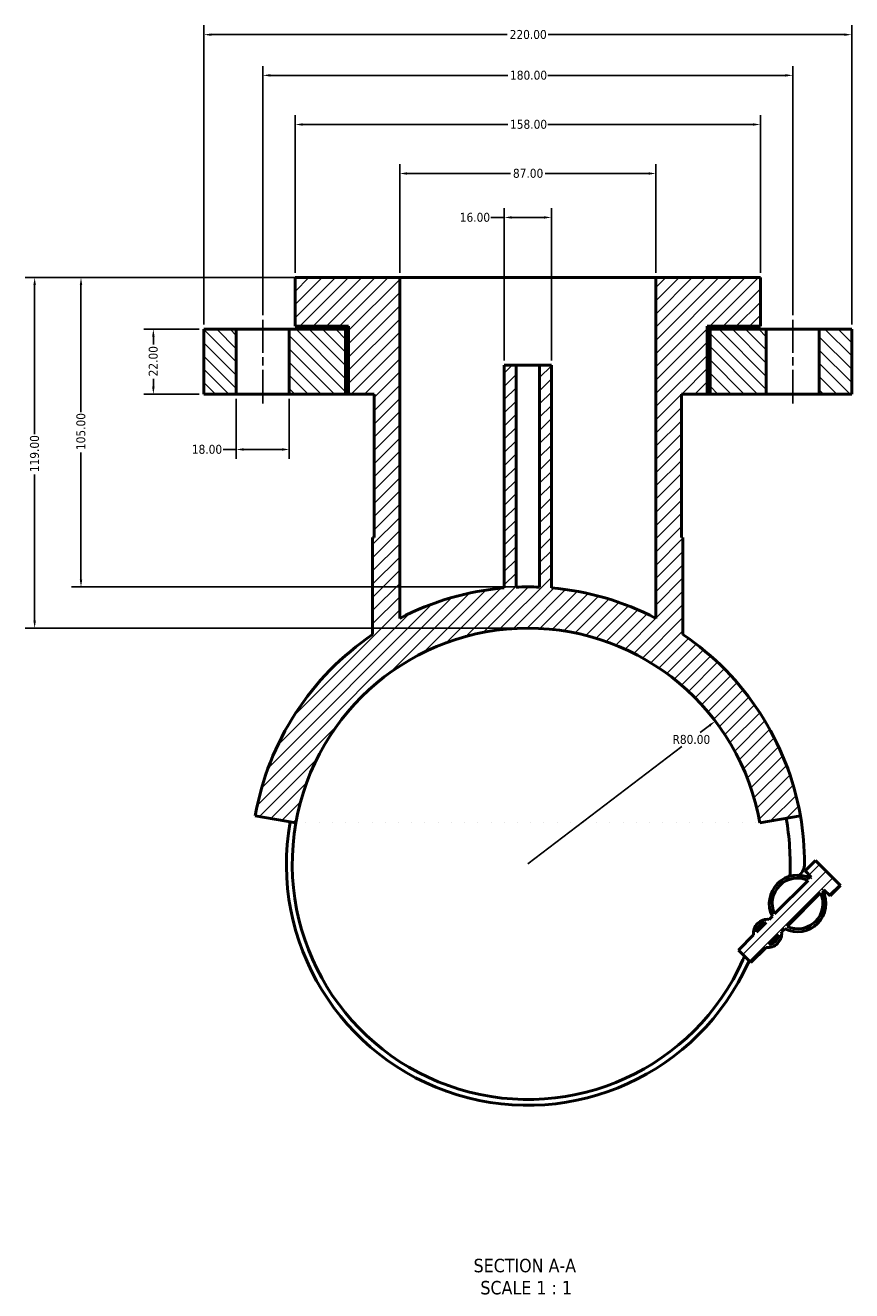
# Model space of a CAD drawing. Header units: millimetres. Extents: x -93 to 1001, y -292 to 1697.
# Tile 6 of 6: x 290 to 570, y 1268 to 1697. Entities that reach past the tile are written whole.
import ezdxf

# ---------------------------------------------------------------- set-up
doc = ezdxf.new("R2010")
doc.units = ezdxf.units.MM
doc.linetypes.add('CHAIN', pattern=[0.7087, 0.4724, -0.0591, 0.1181, -0.0591])
for name, color, linetype, lineweight in [('Centerline (ANSI)', 7, 'Continuous', 25), ('Dimension (ANSI)', 7, 'Continuous', 25), ('Hatch (ANSI)', 7, 'Continuous', 18), ('Symbol (ANSI)', 7, 'Continuous', 25), ('Visible (ANSI)', 7, 'Continuous', 50)]:
    doc.layers.add(name, color=color, linetype=linetype, lineweight=lineweight)
doc.styles.add('Label Text (ANSI)', font='tahoma.ttf')
doc.styles.add('Note Text (ANSI)', font='tahoma.ttf')
doc.dimstyles.new('Default - mm (ANSI)', dxfattribs={"dimtxt": 3.048, "dimasz": 2.5, "dimexe": 3.175, "dimexo": 1.6002, "dimgap": 0.8, "dimtad": 0, "dimtoh": 1, "dimrnd": 1e-08, "dimzin": 4, "dimdsep": 46, "dimtxsty": 'Note Text (ANSI)', "dimcen": 0.09, "dimdle": 10, "dimclrd": 256, "dimclre": 256, "dimclrt": 256, "dimadec": 1, "dimazin": 1, "dimtfac": 1, "dimtofl": 0, "dimtmove": 0, "dimatfit": 3, "dimfxl": 1, "dimtolj": 1, "dimtzin": 4, "dimlwd": -1, "dimlwe": -1, "dimarcsym": 0})

# ---------------------------------------------------------------- blocks, each defined once
blk = doc.blocks.new('*D7')
at = {"layer": 'Defpoints', "color": 0, "transparency": 16777216}
for p in [(523.87, 1461.09), (460.2, 1412.65)]:
    blk.add_point(p, dxfattribs=at)
at = {"layer": 'Dimension (ANSI)', "transparency": 16777216}
for p, q in [((521.88, 1459.58), (518.77, 1457.21)), ((460.2, 1412.65), (512.48, 1452.43))]:
    blk.add_line(p, q, dxfattribs=at)
blk.add_solid([(521.63, 1459.91), (522.13, 1459.25), (523.87, 1461.09)], dxfattribs=at)
at = {"layer": 'Dimension (ANSI)', "transparency": 16777216, "insert": (509.35, 1456.41), "char_height": 3.048, "attachment_point": 1, "style": 'Note Text (ANSI)'}
blk.add_mtext('\\A1;R80.00', dxfattribs=at)
blk = doc.blocks.new('*D9')
at = {"layer": 'Defpoints', "color": 0, "transparency": 16777216}
for p in [(468.2, 1632.1), (452.2, 1581.9), (468.2, 1581.9)]:
    blk.add_point(p, dxfattribs=at)
at = {"layer": 'Dimension (ANSI)', "transparency": 16777216}
for p, q in [((452.2, 1583.5), (452.2, 1635.27)), ((468.2, 1583.5), (468.2, 1635.27)), ((452.2, 1632.1), (447.68, 1632.1)), ((465.7, 1632.1), (454.7, 1632.1))]:
    blk.add_line(p, q, dxfattribs=at)
for points in [[(454.7, 1632.51), (454.7, 1631.68), (452.2, 1632.1)], [(465.7, 1632.51), (465.7, 1631.68), (468.2, 1632.1)]]:
    blk.add_solid(points, dxfattribs=at)
at = {"layer": 'Dimension (ANSI)', "transparency": 16777216, "insert": (437.09, 1633.68), "char_height": 3.048, "attachment_point": 1, "style": 'Note Text (ANSI)'}
blk.add_mtext('\\A1;16.00', dxfattribs=at)
blk = doc.blocks.new('*D10')
at = {"layer": 'Defpoints', "color": 0, "transparency": 16777216}
for p in [(503.7, 1647.02), (416.7, 1611.65), (503.7, 1611.65)]:
    blk.add_point(p, dxfattribs=at)
at = {"layer": 'Dimension (ANSI)', "transparency": 16777216}
for p, q in [((416.7, 1613.25), (416.7, 1650.19)), ((503.7, 1613.25), (503.7, 1650.19)), ((419.2, 1647.02), (454.35, 1647.02)), ((501.2, 1647.02), (466.05, 1647.02))]:
    blk.add_line(p, q, dxfattribs=at)
for points in [[(419.2, 1647.43), (419.2, 1646.6), (416.7, 1647.02)], [(501.2, 1647.43), (501.2, 1646.6), (503.7, 1647.02)]]:
    blk.add_solid(points, dxfattribs=at)
at = {"layer": 'Dimension (ANSI)', "transparency": 16777216, "insert": (455.15, 1648.61), "char_height": 3.048, "attachment_point": 1, "style": 'Note Text (ANSI)'}
blk.add_mtext('\\A1;87.00', dxfattribs=at)
blk = doc.blocks.new('*D11')
at = {"layer": 'Defpoints', "color": 0, "transparency": 16777216}
for p in [(539.2, 1663.65), (381.2, 1611.65), (539.2, 1611.65)]:
    blk.add_point(p, dxfattribs=at)
at = {"layer": 'Dimension (ANSI)', "transparency": 16777216}
for p, q in [((381.2, 1613.25), (381.2, 1666.83)), ((383.7, 1663.65), (453.36, 1663.65)), ((536.7, 1663.65), (467.04, 1663.65)), ((539.2, 1613.25), (539.2, 1666.83))]:
    blk.add_line(p, q, dxfattribs=at)
for points in [[(383.7, 1664.07), (383.7, 1663.24), (381.2, 1663.65)], [(536.7, 1664.07), (536.7, 1663.24), (539.2, 1663.65)]]:
    blk.add_solid(points, dxfattribs=at)
at = {"layer": 'Dimension (ANSI)', "transparency": 16777216, "insert": (454.16, 1665.25), "char_height": 3.048, "attachment_point": 1, "style": 'Note Text (ANSI)'}
blk.add_mtext('\\A1;158.00', dxfattribs=at)
blk = doc.blocks.new('*D12')
at = {"layer": 'Defpoints', "color": 0, "transparency": 16777216}
for p in [(550.2, 1680.33), (370.2, 1597.33), (550.2, 1597.33)]:
    blk.add_point(p, dxfattribs=at)
at = {"layer": 'Dimension (ANSI)', "transparency": 16777216}
for p, q in [((370.2, 1598.93), (370.2, 1683.51)), ((372.7, 1680.33), (453.36, 1680.33)), ((547.7, 1680.33), (467.04, 1680.33)), ((550.2, 1598.93), (550.2, 1683.51))]:
    blk.add_line(p, q, dxfattribs=at)
for points in [[(372.7, 1680.75), (372.7, 1679.91), (370.2, 1680.33)], [(547.7, 1680.75), (547.7, 1679.91), (550.2, 1680.33)]]:
    blk.add_solid(points, dxfattribs=at)
at = {"layer": 'Dimension (ANSI)', "transparency": 16777216, "insert": (454.16, 1681.92), "char_height": 3.048, "attachment_point": 1, "style": 'Note Text (ANSI)'}
blk.add_mtext('\\A1;180.00', dxfattribs=at)
blk = doc.blocks.new('*D13')
at = {"layer": 'Defpoints', "color": 0, "transparency": 16777216}
for p in [(350.2, 1594.15), (333.02, 1572.15), (350.2, 1572.15)]:
    blk.add_point(p, dxfattribs=at)
at = {"layer": 'Dimension (ANSI)', "transparency": 16777216}
for p, q in [((348.6, 1594.15), (329.84, 1594.15)), ((333.02, 1591.65), (333.02, 1588.97)), ((333.02, 1574.65), (333.02, 1577.34)), ((348.6, 1572.15), (329.84, 1572.15))]:
    blk.add_line(p, q, dxfattribs=at)
for points in [[(332.6, 1591.65), (333.44, 1591.65), (333.02, 1594.15)], [(332.6, 1574.65), (333.44, 1574.65), (333.02, 1572.15)]]:
    blk.add_solid(points, dxfattribs=at)
at = {"layer": 'Dimension (ANSI)', "transparency": 16777216, "insert": (331.43, 1578.14), "char_height": 3.048, "attachment_point": 1, "rotation": 90, "style": 'Note Text (ANSI)'}
blk.add_mtext('\\A1;22.00', dxfattribs=at)
blk = doc.blocks.new('*D14')
at = {"layer": 'Defpoints', "color": 0, "transparency": 16777216}
for p in [(361.2, 1572.15), (379.2, 1572.15), (379.2, 1553.32)]:
    blk.add_point(p, dxfattribs=at)
at = {"layer": 'Dimension (ANSI)', "transparency": 16777216}
for p, q in [((361.2, 1570.55), (361.2, 1550.14)), ((379.2, 1570.55), (379.2, 1550.14)), ((361.2, 1553.32), (356.68, 1553.32)), ((376.7, 1553.32), (363.7, 1553.32))]:
    blk.add_line(p, q, dxfattribs=at)
for points in [[(363.7, 1553.74), (363.7, 1552.9), (361.2, 1553.32)], [(376.7, 1553.74), (376.7, 1552.9), (379.2, 1553.32)]]:
    blk.add_solid(points, dxfattribs=at)
at = {"layer": 'Dimension (ANSI)', "transparency": 16777216, "insert": (346.09, 1554.91), "char_height": 3.048, "attachment_point": 1, "style": 'Note Text (ANSI)'}
blk.add_mtext('\\A1;18.00', dxfattribs=at)
blk = doc.blocks.new('*D15')
at = {"layer": 'Defpoints', "color": 0, "transparency": 16777216}
for p in [(416.7, 1611.65), (308.44, 1506.65), (460.2, 1506.65)]:
    blk.add_point(p, dxfattribs=at)
at = {"layer": 'Dimension (ANSI)', "transparency": 16777216}
for p, q in [((415.1, 1611.65), (305.27, 1611.65)), ((308.44, 1609.15), (308.44, 1565.99)), ((308.44, 1509.15), (308.44, 1552.31)), ((458.6, 1506.65), (305.27, 1506.65))]:
    blk.add_line(p, q, dxfattribs=at)
for points in [[(308.02, 1609.15), (308.86, 1609.15), (308.44, 1611.65)], [(308.02, 1509.15), (308.86, 1509.15), (308.44, 1506.65)]]:
    blk.add_solid(points, dxfattribs=at)
at = {"layer": 'Dimension (ANSI)', "transparency": 16777216, "insert": (306.85, 1553.11), "char_height": 3.048, "attachment_point": 1, "rotation": 90, "style": 'Note Text (ANSI)'}
blk.add_mtext('\\A1;105.00', dxfattribs=at)
blk = doc.blocks.new('*D16')
at = {"layer": 'Defpoints', "color": 0, "transparency": 16777216}
for p in [(416.7, 1611.65), (292.7, 1492.65), (460.2, 1492.65)]:
    blk.add_point(p, dxfattribs=at)
at = {"layer": 'Dimension (ANSI)', "transparency": 16777216}
for p, q in [((415.1, 1611.65), (289.53, 1611.65)), ((292.7, 1609.15), (292.7, 1558.49)), ((292.7, 1495.15), (292.7, 1544.81)), ((458.6, 1492.65), (289.53, 1492.65))]:
    blk.add_line(p, q, dxfattribs=at)
for points in [[(292.28, 1609.15), (293.12, 1609.15), (292.7, 1611.65)], [(292.28, 1495.15), (293.12, 1495.15), (292.7, 1492.65)]]:
    blk.add_solid(points, dxfattribs=at)
at = {"layer": 'Dimension (ANSI)', "transparency": 16777216, "insert": (291.11, 1545.61), "char_height": 3.048, "attachment_point": 1, "rotation": 90, "style": 'Note Text (ANSI)'}
blk.add_mtext('\\A1;119.00', dxfattribs=at)
blk = doc.blocks.new('*D17')
at = {"layer": 'Defpoints', "color": 0, "transparency": 16777216}
for p in [(570.2, 1694.15), (350.2, 1594.15), (570.2, 1594.15)]:
    blk.add_point(p, dxfattribs=at)
at = {"layer": 'Dimension (ANSI)', "transparency": 16777216}
for p, q in [((350.2, 1595.75), (350.2, 1697.33)), ((570.2, 1595.75), (570.2, 1697.33)), ((352.7, 1694.15), (453.24, 1694.15)), ((567.7, 1694.15), (467.16, 1694.15))]:
    blk.add_line(p, q, dxfattribs=at)
for points in [[(352.7, 1694.57), (352.7, 1693.74), (350.2, 1694.15)], [(567.7, 1694.57), (567.7, 1693.74), (570.2, 1694.15)]]:
    blk.add_solid(points, dxfattribs=at)
at = {"layer": 'Dimension (ANSI)', "transparency": 16777216, "insert": (454.04, 1695.74), "char_height": 3.048, "attachment_point": 1, "style": 'Note Text (ANSI)'}
blk.add_mtext('\\A1;220.00', dxfattribs=at)

msp = doc.modelspace()

# ---------------------------------------------------------------- hatches: boundary and pattern name
at = {"layer": 'Hatch (ANSI)'}
h = msp.add_hatch(dxfattribs=at)
h.set_pattern_fill('ANSI31', color=256, scale=25.4, style=0)
h.set_pattern_definition([(45, (0, 0), (-2.245064, 2.245064), [])])
edge = h.paths.add_edge_path()
edge.add_line((543.252, 1394.865), (542.167, 1393.781))
edge.add_ellipse((541.639, 1389.01), major_axis=(-4.771, 0.528), ratio=1, start_angle=270, end_angle=372.63563)
edge.add_line((536.868, 1388.482), (531.739, 1383.353))
edge.add_line((531.739, 1383.353), (535.982, 1379.11))
edge.add_line((535.982, 1379.11), (541.111, 1384.239))
edge.add_ellipse((541.639, 1389.01), major_axis=(4.771, -0.528), ratio=1, start_angle=270, end_angle=372.63563)
edge.add_line((546.41, 1389.538), (547.494, 1390.623))
edge.add_ellipse((551.821, 1399.192), major_axis=(8.57, -4.327), ratio=1, start_angle=270, end_angle=413.58009)
edge.add_line((560.391, 1403.519), (560.731, 1403.859))
edge.add_line((560.731, 1403.859), (562.852, 1401.738))
edge.add_line((562.852, 1401.738), (566.388, 1405.273))
edge.add_line((566.388, 1405.273), (557.902, 1413.759))
edge.add_line((557.902, 1413.759), (554.367, 1410.223))
edge.add_line((554.367, 1410.223), (556.488, 1408.102))
edge.add_line((556.488, 1408.102), (556.148, 1407.762))
edge.add_ellipse((551.821, 1399.192), major_axis=(-8.57, 4.327), ratio=1, start_angle=270, end_angle=413.58009)
edge = h.paths.add_edge_path(flags=0)
edge.add_line((555.399, 1407.013), (544.001, 1395.615))
edge.add_ellipse((551.821, 1399.192), major_axis=(-3.578, 7.82), ratio=1, start_angle=310.83242, end_angle=450, ccw=False)
edge = h.paths.add_edge_path(flags=0)
edge.add_line((548.243, 1391.372), (559.642, 1402.77))
edge.add_ellipse((551.821, 1399.192), major_axis=(3.578, -7.82), ratio=1, start_angle=310.83242, end_angle=450, ccw=False)
edge = h.paths.add_edge_path(flags=0)
edge.add_line((541.167, 1392.781), (537.868, 1389.482))
edge.add_ellipse((541.639, 1389.01), major_axis=(0.472, 3.771), ratio=1, start_angle=14.27271, end_angle=90, ccw=False)
edge = h.paths.add_edge_path(flags=0)
edge.add_line((542.111, 1385.239), (545.409, 1388.538))
edge.add_ellipse((541.639, 1389.01), major_axis=(-0.472, -3.771), ratio=1, start_angle=14.27271, end_angle=90, ccw=False)
edge = h.paths.add_edge_path()
edge.add_line((381.201, 1611.652), (381.201, 1595.152))
edge.add_line((381.201, 1595.152), (399.301, 1595.152))
edge.add_line((399.301, 1595.152), (399.301, 1572.152))
edge.add_line((399.301, 1572.152), (408.001, 1572.152))
edge.add_line((408.001, 1572.152), (408.001, 1523.402))
edge.add_line((408.001, 1523.402), (407.501, 1523.402))
edge.add_line((407.501, 1523.402), (407.501, 1490.49))
edge.add_ellipse((460.201, 1412.652), major_axis=(-77.838, -52.7), ratio=1, start_angle=270, end_angle=315.90005)
edge.add_line((367.629, 1428.975), (381.417, 1426.544))
edge.add_ellipse((460.201, 1412.652), major_axis=(13.892, 78.785), ratio=1, start_angle=290, end_angle=450, ccw=False)
edge.add_line((538.986, 1426.544), (552.773, 1428.975))
edge.add_ellipse((460.201, 1412.652), major_axis=(-16.323, 92.572), ratio=1, start_angle=270, end_angle=315.90005)
edge.add_line((512.901, 1490.49), (512.901, 1523.402))
edge.add_line((512.901, 1523.402), (512.401, 1523.402))
edge.add_line((512.401, 1523.402), (512.401, 1572.152))
edge.add_line((512.401, 1572.152), (521.101, 1572.152))
edge.add_line((521.101, 1572.152), (521.101, 1595.152))
edge.add_line((521.101, 1595.152), (539.201, 1595.152))
edge.add_line((539.201, 1595.152), (539.201, 1611.652))
edge.add_line((539.201, 1611.652), (503.701, 1611.652))
edge.add_line((503.701, 1611.652), (503.701, 1495.981))
edge.add_ellipse((460.201, 1412.652), major_axis=(-83.329, 43.5), ratio=1, start_angle=270, end_angle=292.68359)
edge.add_line((468.201, 1506.311), (468.201, 1581.902))
edge.add_line((468.201, 1581.902), (464.201, 1581.902))
edge.add_line((464.201, 1581.902), (464.201, 1506.567))
edge.add_ellipse((460.201, 1412.652), major_axis=(-93.915, 4), ratio=1, start_angle=270, end_angle=274.87771)
edge.add_line((456.201, 1506.567), (456.201, 1581.902))
edge.add_line((456.201, 1581.902), (452.201, 1581.902))
edge.add_line((452.201, 1581.902), (452.201, 1506.311))
edge.add_ellipse((460.201, 1412.652), major_axis=(-93.659, -8), ratio=1, start_angle=270, end_angle=292.68359)
edge.add_line((416.701, 1495.981), (416.701, 1611.652))
edge.add_line((416.701, 1611.652), (381.201, 1611.652))
h = msp.add_hatch(dxfattribs=at)
h.set_pattern_fill('ANSI31', color=256, scale=25.4, angle=90.00021, style=0)
h.set_pattern_definition([(135.0002, (0, 0), (-2.245056, -2.245072), [])])
h.paths.add_polyline_path([(361.201, 1572.152), (361.201, 1594.152), (350.201, 1594.152), (350.201, 1572.152)])
h.paths.add_polyline_path([(379.201, 1594.152), (379.201, 1572.152), (398.301, 1572.152), (398.301, 1594.152)])
h.paths.add_polyline_path([(559.201, 1594.152), (559.201, 1572.152), (570.201, 1572.152), (570.201, 1594.152)])
h.paths.add_polyline_path([(541.201, 1572.152), (541.201, 1594.152), (522.101, 1594.152), (522.101, 1572.152)])

# ---------------------------------------------------------------- linework, layer by layer
at = {"layer": 'Centerline (ANSI)', "linetype": 'CHAIN', "ltscale": 24.192183}
for p, q in [((370.201, 1568.977), (370.201, 1597.327)), ((550.201, 1568.977), (550.201, 1597.327))]:
    msp.add_line(p, q, dxfattribs=at)
at = {"layer": 'Visible (ANSI)'}
for p, q in [((381.201, 1611.652), (381.201, 1595.152)), ((416.701, 1611.652), (381.201, 1611.652)), ((416.701, 1495.981), (416.701, 1611.652)), ((416.701, 1611.652), (503.701, 1611.652)), ((539.201, 1611.652), (503.701, 1611.652)), ((503.701, 1611.652), (503.701, 1495.981)), ((539.201, 1595.152), (539.201, 1611.652)), ((361.201, 1594.152), (350.201, 1594.152)), ((350.201, 1594.152), (350.201, 1572.152)), ((361.201, 1572.152), (361.201, 1594.152)), ((361.201, 1594.152), (379.201, 1594.152)), ((379.201, 1594.152), (379.201, 1572.152)), ((398.301, 1594.152), (379.201, 1594.152)), ((381.201, 1595.152), (399.301, 1595.152)), ((398.301, 1572.152), (398.301, 1594.152)), ((398.301, 1594.152), (399.301, 1594.152)), ((399.301, 1595.152), (399.301, 1572.152)), ((521.101, 1572.152), (521.101, 1595.152)), ((521.101, 1595.152), (539.201, 1595.152)), ((521.101, 1594.152), (522.101, 1594.152)), ((541.201, 1594.152), (522.101, 1594.152)), ((522.101, 1594.152), (522.101, 1572.152)), ((541.201, 1572.152), (541.201, 1594.152)), ((541.201, 1594.152), (559.201, 1594.152)), ((559.201, 1594.152), (559.201, 1572.152)), ((570.201, 1594.152), (559.201, 1594.152)), ((570.201, 1572.152), (570.201, 1594.152)), ((456.201, 1581.902), (452.201, 1581.902)), ((452.201, 1581.902), (452.201, 1506.311)), ((456.201, 1506.567), (456.201, 1581.902)), ((456.201, 1581.902), (464.201, 1581.902)), ((468.201, 1581.902), (464.201, 1581.902)), ((464.201, 1581.902), (464.201, 1506.567)), ((468.201, 1506.311), (468.201, 1581.902)), ((350.201, 1572.152), (361.201, 1572.152)), ((379.201, 1572.152), (361.201, 1572.152)), ((379.201, 1572.152), (398.301, 1572.152)), ((398.301, 1572.152), (399.301, 1572.152)), ((399.301, 1572.152), (408.001, 1572.152)), ((408.001, 1572.152), (408.001, 1523.402)), ((512.401, 1523.402), (512.401, 1572.152)), ((512.401, 1572.152), (521.101, 1572.152)), ((521.101, 1572.152), (522.101, 1572.152)), ((522.101, 1572.152), (541.201, 1572.152)), ((559.201, 1572.152), (541.201, 1572.152)), ((559.201, 1572.152), (570.201, 1572.152)), ((408.001, 1523.402), (407.501, 1523.402)), ((407.501, 1523.402), (407.501, 1490.49)), ((512.901, 1523.402), (512.401, 1523.402)), ((512.901, 1490.49), (512.901, 1523.402)), ((367.629, 1428.975), (381.417, 1426.544)), ((538.986, 1426.544), (552.773, 1428.975)), ((554.367, 1410.223), (557.902, 1413.759)), ((566.388, 1405.273), (557.902, 1413.759)), ((554.367, 1410.223), (556.488, 1408.102)), ((555.399, 1407.013), (544.001, 1395.615)), ((556.488, 1408.102), (556.148, 1407.762)), ((562.852, 1401.738), (566.388, 1405.273)), ((548.243, 1391.372), (559.642, 1402.77)), ((560.391, 1403.519), (560.731, 1403.859)), ((560.731, 1403.859), (562.852, 1401.738)), ((541.167, 1392.781), (537.868, 1389.482)), ((543.252, 1394.865), (542.167, 1393.781)), ((536.868, 1388.482), (531.739, 1383.353)), ((542.111, 1385.239), (545.409, 1388.538)), ((546.41, 1389.538), (547.494, 1390.623)), ((531.739, 1383.353), (535.982, 1379.11)), ((535.982, 1379.11), (541.111, 1384.239))]:
    msp.add_line(p, q, dxfattribs=at)
for centre, radius, start, end in [((460.201, 1412.652), 94, 94.88214, 117.56573), ((460.201, 1412.652), 94, 87.56115, 92.43885), ((460.201, 1412.652), 94, 62.43427, 85.11786), ((460.201, 1412.652), 80, 10, 170), ((460.201, 1412.652), 94, 124.09995, 170), ((460.201, 1412.652), 94, 10, 55.90005), ((460.201, 1412.652), 82, 170, 335.97876), ((460.201, 1412.652), 80, 170, 335.97876), ((460.201, 1412.652), 89.1, 357.28245, 10), ((460.201, 1412.652), 94, 0, 10), ((549.061, 1412.652), 5.14, 310.99541, 0), ((551.821, 1399.192), 9.6, 63.20996, 206.79004), ((551.821, 1399.192), 8.6, 65.41621, 204.58379), ((551.821, 1399.192), 9.6, 243.20996, 26.79004), ((551.821, 1399.192), 8.6, 245.41621, 24.58379), ((541.639, 1389.01), 4.8, 83.68219, 186.31781), ((541.639, 1389.01), 3.8, 97.13635, 172.86365), ((541.639, 1389.01), 4.8, 263.68219, 6.31781), ((541.639, 1389.01), 3.8, 277.13635, 352.86365), ((552.486, 1371.523), 21.035, 152.44277, 155.97876), ((552.486, 1371.523), 19.035, 154.34453, 155.97876)]:
    msp.add_arc(centre, radius, start, end, dxfattribs=at)

# ---------------------------------------------------------------- texts
at = {"layer": 'Symbol (ANSI)', "char_height": 4.572, "attachment_point": 7, "style": 'Label Text (ANSI)'}
for s, insert in [('SECTION A-A', (441.777, 1273.888)), ('SCALE 1 : 1', (444.096, 1266.375))]:
    msp.add_mtext(s, dxfattribs=dict(at, insert=insert))

# ---------------------------------------------------------------- dimensions: what is measured, and where the dimension line sits
at = {"layer": 'Dimension (ANSI)'}
for base, p1, p2, angle, override, picture, middle in [((570.201, 1694.152), (350.201, 1594.152), (570.201, 1594.152), 180, {"dimgap": 0.8, "dimtoh": 0, "dimdec": 2, "dimtol": 0, "dimlim": 0, "dimtp": 0, "dimtm": 0, "dimtdec": 2, "dimatfit": 1}, '*D17', (460.201, 1694.152)), ((539.201, 1663.652), (381.201, 1611.652), (539.201, 1611.652), 180, {"dimgap": 0.8, "dimtoh": 0, "dimdec": 2, "dimtol": 0, "dimlim": 0, "dimtp": 0, "dimtm": 0, "dimtdec": 2, "dimatfit": 1}, '*D11', (460.201, 1663.652)), ((468.201, 1632.096), (452.201, 1581.902), (468.201, 1581.902), 180, {"dimgap": 0.8, "dimtoh": 0, "dimdec": 2, "dimtol": 0, "dimlim": 0, "dimtp": 0, "dimtm": 0, "dimtdec": 2, "dimatfit": 2}, '*D9', (441.987, 1632.096)), ((292.701, 1492.652), (416.701, 1611.652), (460.201, 1492.652), 90, {"dimgap": 0.8, "dimtoh": 0, "dimdec": 2, "dimtol": 0, "dimlim": 0, "dimtp": 0, "dimtm": 0, "dimtdec": 2, "dimatfit": 1}, '*D16', (292.701, 1551.652)), ((308.44, 1506.652), (416.701, 1611.652), (460.201, 1506.652), 90, {"dimgap": 0.8, "dimtoh": 0, "dimdec": 2, "dimtol": 0, "dimlim": 0, "dimtp": 0, "dimtm": 0, "dimtdec": 2, "dimatfit": 1}, '*D15', (308.44, 1559.152)), ((333.02, 1572.152), (350.201, 1594.152), (350.201, 1572.152), 90, {"dimgap": 0.8, "dimtoh": 0, "dimdec": 2, "dimtol": 0, "dimlim": 0, "dimtp": 0, "dimtm": 0, "dimtdec": 2, "dimatfit": 1}, '*D13', (333.02, 1583.152))]:
    dim = msp.add_linear_dim(base=base, p1=p1, p2=p2, angle=angle, dimstyle='Default - mm (ANSI)', override=override, dxfattribs=at)
    dim.commit()
    dim.dimension.update_dxf_attribs({"geometry": picture, "text_midpoint": middle, "dimtype": 160})
for base, p1, p2, override, picture, middle in [((550.201, 1680.33), (370.201, 1597.327), (550.201, 1597.327), {"dimgap": 0.8, "dimtoh": 0, "dimdec": 2, "dimtol": 0, "dimlim": 0, "dimtp": 0, "dimtm": 0, "dimtdec": 2, "dimatfit": 1}, '*D12', (460.201, 1680.33)), ((503.701, 1647.016), (416.701, 1611.652), (503.701, 1611.652), {"dimgap": 0.8, "dimtoh": 0, "dimdec": 2, "dimtol": 0, "dimlim": 0, "dimtp": 0, "dimtm": 0, "dimtdec": 2, "dimatfit": 1}, '*D10', (460.201, 1647.016)), ((379.201, 1553.319), (361.201, 1572.152), (379.201, 1572.152), {"dimgap": 0.8, "dimtoh": 0, "dimdec": 2, "dimtol": 0, "dimlim": 0, "dimtp": 0, "dimtm": 0, "dimtdec": 2, "dimatfit": 2}, '*D14', (350.987, 1553.319))]:
    dim = msp.add_linear_dim(base=base, p1=p1, p2=p2, dimstyle='Default - mm (ANSI)', override=override, dxfattribs=at)
    dim.commit()
    dim.dimension.update_dxf_attribs({"geometry": picture, "text_midpoint": middle, "dimtype": 160})
dim = msp.add_radius_dim(center=(460.201, 1412.652), mpoint=(523.867, 1461.095), dimstyle='Default - mm (ANSI)', override={"dimgap": 0.8, "dimtih": 1, "dimdec": 2, "dimlfac": 1, "dimcen": 0, "dimdle": 0, "dimtol": 0, "dimlim": 0, "dimtp": 0, "dimtm": 0, "dimtdec": 2, "dimtmove": 2}, dxfattribs=at)
dim.commit()
dim.dimension.update_dxf_attribs({"geometry": '*D7', "text_midpoint": (515.621, 1454.821), "dimtype": 164})

doc.saveas('drawing.dxf')
